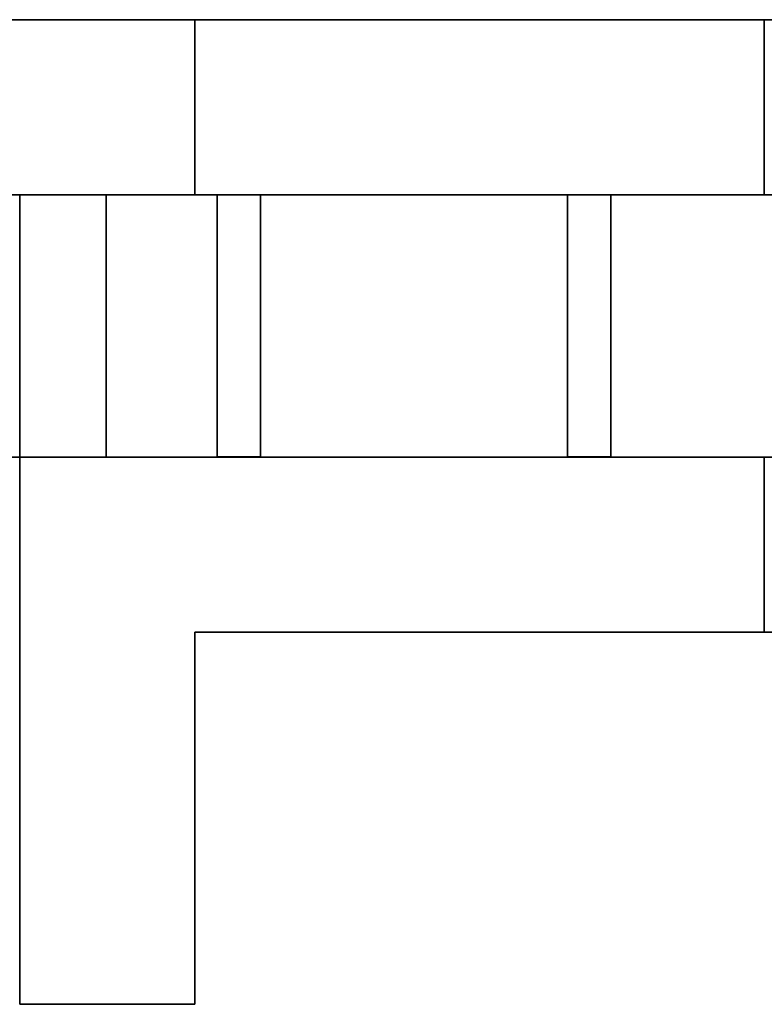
# Model space of a CAD drawing. Header units: millimetres. Extents: x -35 to 33166, y -35 to 31591.
# Tile 49 of 100: x 5051 to 5483, y 1437 to 2009. Entities that reach past the tile are written whole.
import ezdxf

# ---------------------------------------------------------------- set-up
doc = ezdxf.new("R2010")
doc.units = ezdxf.units.MM
doc.header["$LTSCALE"] = 25.4
doc.layers.get('0').update_dxf_attribs({"true_color": 0xffffff})
for name, color, linetype, true_color in [('end caps & lintels', 7, 'Continuous', 0xffa500), ('ICF - L1', 7, 'Continuous', 0xb4b464), ('ICF - L2', 7, 'Continuous', 0x64ff64)]:
    doc.layers.add(name, color=color, linetype=linetype, true_color=true_color)

# ---------------------------------------------------------------- blocks, each defined once
blk = doc.blocks.new('6XR35_90_C_Web')
for p, q in [((-76.07, -46.84, -12.5), (-76.07, 46.84, -12.5)), ((-76.07, 46.84, -12.5), (76.07, 46.84, -12.5)), ((76.07, 46.84, 12.5), (-76.07, 46.84, 12.5)), ((-76.07, 46.84, 12.5), (-76.07, -46.84, 12.5)), ((-76.07, 46.84, -12.5), (-76.07, 46.84, 12.5)), ((76.07, 46.84, -12.5), (76.07, -46.84, -12.5)), ((76.07, -46.84, 12.5), (76.07, 46.84, 12.5)), ((76.07, 46.84, 12.5), (76.07, 46.84, -12.5)), ((76.07, -46.84, -12.5), (-76.07, -46.84, -12.5)), ((-76.07, -46.84, 12.5), (76.07, -46.84, 12.5)), ((-76.07, -46.84, 12.5), (-76.07, -46.84, -12.5)), ((76.07, -46.84, -12.5), (76.07, -46.84, 12.5))]:
    blk.add_line(p, q)
blk = doc.blocks.new('Group8149')
for p, q in [((-571.55, -254, 0), (-571.55, -355.6, 0)), ((-571.55, -355.6, 457.2), (-571.55, -254, 457.2)), ((-571.55, -254, 457.2), (-571.55, -254, 0)), ((-254, -254, 0), (-571.55, -254, 0)), ((-254, -254, 457.2), (-571.55, -254, 457.2)), ((-254, -685.8, 0), (-254, -254, 0)), ((-254, -254, 457.2), (-254, -254, 0)), ((-254, -254, 457.2), (-254, -685.8, 457.2)), ((-571.55, -355.6, 0), (-571.55, -355.6, 457.2)), ((-355.6, -355.6, 0), (-571.55, -355.6, 0)), ((-355.6, -355.6, 457.2), (-571.55, -355.6, 457.2)), ((-355.6, -685.8, 0), (-355.6, -355.6, 0)), ((-355.6, -685.8, 457.2), (-355.6, -355.6, 457.2)), ((-355.6, -355.6, 457.2), (-355.6, -355.6, 0)), ((-355.6, -685.8, 0), (-254, -685.8, 0)), ((-254, -685.8, 457.2), (-355.6, -685.8, 457.2)), ((-355.6, -685.8, 457.2), (-355.6, -685.8, 0)), ((-254, -685.8, 457.2), (-254, -685.8, 0))]:
    blk.add_line(p, q)
blk = doc.blocks.new('Group8150')
for p, q in [((0, 0, 0), (0, -685.8, 0)), ((0, 0, 457.2), (0, -685.8, 457.2)), ((-101.6, -227.96, 0), (-101.6, -685.8, 0)), ((-101.6, -685.8, 457.2), (-101.6, -227.96, 457.2)), ((-101.6, -685.8, 0), (0, -685.8, 0)), ((0, -685.8, 457.2), (-101.6, -685.8, 457.2)), ((-101.6, -685.8, 457.2), (-101.6, -685.8, 0)), ((0, -685.8, 457.2), (0, -685.8, 0))]:
    blk.add_line(p, q)
blk = doc.blocks.new('6XR35_90_C_MSG#68')
for name in ['Group8150', 'Group8149']:
    blk.add_blockref(name, (0, 0))
at = {"extrusion": (9.17096e-16, 1, -1.15708e-14)}
for p in [(177.8, 99.45, -381), (177.8, 99.45, -584.2)]:
    blk.add_blockref('6XR35_90_C_Web', p, dxfattribs=at)
at = {"extrusion": (9.17096e-16, 1, 1.15708e-14)}
for p in [(177.8, 360.57, -381), (177.8, 360.57, -584.2)]:
    blk.add_blockref('6XR35_90_C_Web', p, dxfattribs=at)
blk = doc.blocks.new('Group7836')
for p, q in [((-1092.2, -254, 0), (-254, -254, 0)), ((-1092.2, -254, 457.2), (-254, -254, 457.2)), ((-254, -571.55, 0), (-254, -254, 0)), ((-254, -254, 457.2), (-254, -254, 0)), ((-254, -571.55, 457.2), (-254, -254, 457.2)), ((-355.6, -355.6, 0), (-1092.2, -355.6, 0)), ((-355.6, -355.6, 457.2), (-1092.2, -355.6, 457.2)), ((-355.6, -571.55, 0), (-355.6, -355.6, 0)), ((-355.6, -571.55, 457.2), (-355.6, -355.6, 457.2)), ((-355.6, -355.6, 457.2), (-355.6, -355.6, 0))]:
    blk.add_line(p, q)
blk = doc.blocks.new('Group7837')
for p, q in [((-1092.2, 0, 457.2), (0, 0, 457.2)), ((-1092.2, 0, 0), (0, 0, 0)), ((-227.79, -101.6, 0), (-1092.2, -101.6, 0)), ((-227.79, -101.6, 457.2), (-1092.2, -101.6, 457.2))]:
    blk.add_line(p, q)
blk = doc.blocks.new('6XR35_90_C_MSG#29')
for name in ['Group7837', 'Group7836']:
    blk.add_blockref(name, (0, 0))
at = {"extrusion": (1, -1.02405e-15, 1.15708e-14)}
for p in [(-177.67, 358.96, -584.2), (-177.67, 358.96, -381)]:
    blk.add_blockref('6XR35_90_C_Web', p, dxfattribs=at)
at = {"extrusion": (1, -1.02405e-15, -1.15708e-14)}
for p in [(-177.67, 97.84, -584.2), (-177.67, 97.84, -381)]:
    blk.add_blockref('6XR35_90_C_Web', p, dxfattribs=at)
blk = doc.blocks.new('Group8503')
for p, q in [((-1018.74, -254, 0), (-254, -254, 0)), ((-1018.74, -254, 457.2), (-254, -254, 457.2)), ((-254, -571.55, 0), (-254, -254, 0)), ((-254, -254, 457.2), (-254, -254, 0)), ((-254, -571.55, 457.2), (-254, -254, 457.2)), ((-1018.74, -355.6, 0), (-355.6, -355.6, 0)), ((-1018.74, -355.6, 457.2), (-355.6, -355.6, 457.2)), ((-355.6, -571.55, 0), (-355.6, -355.6, 0)), ((-355.6, -571.55, 457.2), (-355.6, -355.6, 457.2)), ((-355.6, -355.6, 457.2), (-355.6, -355.6, 0))]:
    blk.add_line(p, q)
blk = doc.blocks.new('Group8504')
for p, q in [((-1018.74, 0, 457.2), (0, 0, 457.2)), ((-1018.74, 0, 0), (0, 0, 0)), ((-1018.74, -101.6, 0), (-227.79, -101.6, 0)), ((-1018.74, -101.6, 457.2), (-227.79, -101.6, 457.2))]:
    blk.add_line(p, q)
blk = doc.blocks.new('6XR35_90_C_MSG#100')
for name in ['Group8504', 'Group8503']:
    blk.add_blockref(name, (0, 0))
at = {"extrusion": (1, -1.02405e-15, 1.15708e-14)}
for p in [(-177.67, 358.96, -584.2), (-177.67, 358.96, -381)]:
    blk.add_blockref('6XR35_90_C_Web', p, dxfattribs=at)
at = {"extrusion": (1, -1.02405e-15, -1.15708e-14)}
for p in [(-177.67, 97.84, -584.2), (-177.67, 97.84, -381)]:
    blk.add_blockref('6XR35_90_C_Web', p, dxfattribs=at)
blk = doc.blocks.new('Group8669')
for p, q in [((-571.55, -254, 0), (-571.55, -355.6, 0)), ((-571.55, -355.6, 457.2), (-571.55, -254, 457.2)), ((-571.55, -254, 457.2), (-571.55, -254, 0)), ((-254, -254, 0), (-571.55, -254, 0)), ((-254, -254, 457.2), (-571.55, -254, 457.2)), ((-254, -685.8, 0), (-254, -254, 0)), ((-254, -254, 457.2), (-254, -254, 0)), ((-254, -254, 457.2), (-254, -685.8, 457.2)), ((-571.55, -355.6, 0), (-571.55, -355.6, 457.2)), ((-355.6, -355.6, 0), (-571.55, -355.6, 0)), ((-355.6, -355.6, 457.2), (-571.55, -355.6, 457.2)), ((-355.6, -685.8, 0), (-355.6, -355.6, 0)), ((-355.6, -685.8, 457.2), (-355.6, -355.6, 457.2)), ((-355.6, -355.6, 457.2), (-355.6, -355.6, 0)), ((-355.6, -685.8, 0), (-254, -685.8, 0)), ((-254, -685.8, 457.2), (-355.6, -685.8, 457.2)), ((-355.6, -685.8, 457.2), (-355.6, -685.8, 0)), ((-254, -685.8, 457.2), (-254, -685.8, 0))]:
    blk.add_line(p, q)
blk = doc.blocks.new('Group#301')
for p, q in [((-571.55, 0, 0), (-571.55, -101.6, 0)), ((-571.55, -101.6, 457.2), (-571.55, 0, 457.2)), ((-571.55, 0, 457.2), (-571.55, 0, 0)), ((0, 0, 0), (-571.55, 0, 0)), ((-571.55, 0, 457.2), (0, 0, 457.2)), ((0, 0, 0), (0, -685.8, 0)), ((0, 0, 457.2), (0, 0, 0)), ((0, 0, 457.2), (0, -685.8, 457.2)), ((-571.55, -101.6, 0), (-571.55, -101.6, 457.2)), ((-227.79, -101.6, 0), (-571.55, -101.6, 0)), ((-227.79, -101.6, 457.2), (-571.55, -101.6, 457.2)), ((-211.3, -102.68, 0), (-227.79, -101.6, 0)), ((-227.79, -101.6, 0), (-227.79, -101.6, 457.2)), ((-211.3, -102.68, 457.2), (-227.79, -101.6, 457.2)), ((-211.3, -102.68, 0), (-195.1, -105.91, 0)), ((-195.1, -105.91, 457.2), (-211.3, -102.68, 457.2)), ((-211.3, -102.68, 0), (-211.3, -102.68, 457.2)), ((-195.1, -105.91, 0), (-179.46, -111.22, 0)), ((-179.46, -111.22, 457.2), (-195.1, -105.91, 457.2)), ((-195.1, -105.91, 0), (-195.1, -105.91, 457.2)), ((-179.46, -111.22, 0), (-164.64, -118.53, 0)), ((-164.64, -118.53, 457.2), (-179.46, -111.22, 457.2)), ((-179.46, -111.22, 0), (-179.46, -111.22, 457.2)), ((-164.64, -118.53, 0), (-150.91, -127.72, 0)), ((-150.91, -127.72, 457.2), (-164.64, -118.53, 457.2)), ((-164.64, -118.53, 0), (-164.64, -118.53, 457.2)), ((-138.5, -138.62, 0), (-150.91, -127.72, 0)), ((-138.5, -138.62, 457.2), (-150.91, -127.72, 457.2)), ((-150.91, -127.72, 0), (-150.91, -127.72, 457.2)), ((-127.61, -151.05, 0), (-138.5, -138.62, 0)), ((-127.61, -151.05, 457.2), (-138.5, -138.62, 457.2)), ((-138.5, -138.62, 457.2), (-138.5, -138.62, 0)), ((-118.45, -164.79, 0), (-127.61, -151.05, 0)), ((-118.45, -164.79, 457.2), (-127.61, -151.05, 457.2)), ((-127.61, -151.05, 457.2), (-127.61, -151.05, 0)), ((-111.16, -179.62, 0), (-118.45, -164.79, 0)), ((-111.16, -179.62, 457.2), (-118.45, -164.79, 457.2)), ((-118.45, -164.79, 457.2), (-118.45, -164.79, 0)), ((-111.16, -179.62, 0), (-105.86, -195.27, 0)), ((-105.86, -195.27, 457.2), (-111.16, -179.62, 457.2)), ((-111.16, -179.62, 457.2), (-111.16, -179.62, 0)), ((-105.86, -195.27, 0), (-102.66, -211.47, 0)), ((-102.66, -211.47, 457.2), (-105.86, -195.27, 457.2)), ((-105.86, -195.27, 457.2), (-105.86, -195.27, 0)), ((-102.66, -211.47, 0), (-101.6, -227.96, 0)), ((-101.6, -227.96, 457.2), (-102.66, -211.47, 457.2)), ((-102.66, -211.47, 457.2), (-102.66, -211.47, 0)), ((-101.6, -227.96, 0), (-101.6, -685.8, 0)), ((-101.6, -685.8, 457.2), (-101.6, -227.96, 457.2)), ((-101.6, -227.96, 457.2), (-101.6, -227.96, 0)), ((-101.6, -685.8, 0), (0, -685.8, 0)), ((0, -685.8, 457.2), (-101.6, -685.8, 457.2)), ((-101.6, -685.8, 457.2), (-101.6, -685.8, 0)), ((0, -685.8, 457.2), (0, -685.8, 0))]:
    blk.add_line(p, q)
blk = doc.blocks.new('6XR35_90_C_MSG#135')
for name in ['Group#301', 'Group8669']:
    blk.add_blockref(name, (0, 0))
at = {"extrusion": (9.17096e-16, 1, -1.15708e-14)}
for p in [(177.8, 99.45, -381), (177.8, 99.45, -584.2)]:
    blk.add_blockref('6XR35_90_C_Web', p, dxfattribs=at)
at = {"extrusion": (9.17096e-16, 1, 1.15708e-14)}
for p in [(177.8, 360.57, -381), (177.8, 360.57, -584.2)]:
    blk.add_blockref('6XR35_90_C_Web', p, dxfattribs=at)
blk = doc.blocks.new('Group#1511')
for p, q in [((-1018.74, -254, 0), (-254, -254, 0)), ((-1018.74, -254, 457.2), (-254, -254, 457.2)), ((-254, -571.55, 0), (-254, -254, 0)), ((-254, -254, 457.2), (-254, -254, 0)), ((-254, -571.55, 457.2), (-254, -254, 457.2)), ((-1018.74, -355.6, 0), (-355.6, -355.6, 0)), ((-1018.74, -355.6, 457.2), (-355.6, -355.6, 457.2)), ((-355.6, -571.55, 0), (-355.6, -355.6, 0)), ((-355.6, -571.55, 457.2), (-355.6, -355.6, 457.2)), ((-355.6, -355.6, 457.2), (-355.6, -355.6, 0))]:
    blk.add_line(p, q)
blk = doc.blocks.new('Group#1512')
for p, q in [((-1018.74, 0, 0), (0, 0, 0)), ((-1018.74, 0, 457.2), (0, 0, 457.2)), ((-1018.74, -101.6, 0), (-227.79, -101.6, 0)), ((-1018.74, -101.6, 457.2), (-227.79, -101.6, 457.2))]:
    blk.add_line(p, q)
blk = doc.blocks.new('6XR35_90_C_MSG#171')
for name in ['Group#1512', 'Group#1511']:
    blk.add_blockref(name, (0, 0))
at = {"extrusion": (1, -1.02405e-15, 1.15708e-14)}
for p in [(-177.67, 358.96, -584.2), (-177.67, 358.96, -381)]:
    blk.add_blockref('6XR35_90_C_Web', p, dxfattribs=at)
at = {"extrusion": (1, -1.02405e-15, -1.15708e-14)}
for p in [(-177.67, 97.84, -584.2), (-177.67, 97.84, -381)]:
    blk.add_blockref('6XR35_90_C_Web', p, dxfattribs=at)
blk = doc.blocks.new('Group#3343')
for p, q in [((-571.55, -254, 0), (-571.55, -355.6, 0)), ((-571.55, -355.6, 457.2), (-571.55, -254, 457.2)), ((-571.55, -254, 457.2), (-571.55, -254, 0)), ((-254, -254, 0), (-571.55, -254, 0)), ((-254, -254, 457.2), (-571.55, -254, 457.2)), ((-254, -685.8, 0), (-254, -254, 0)), ((-254, -254, 457.2), (-254, -254, 0)), ((-254, -254, 457.2), (-254, -685.8, 457.2)), ((-571.55, -355.6, 0), (-571.55, -355.6, 457.2)), ((-355.6, -355.6, 0), (-571.55, -355.6, 0)), ((-355.6, -355.6, 457.2), (-571.55, -355.6, 457.2)), ((-355.6, -685.8, 457.2), (-355.6, -355.6, 457.2)), ((-355.6, -355.6, 457.2), (-355.6, -355.6, 0)), ((-355.6, -685.8, 0), (-355.6, -355.6, 0)), ((-355.6, -685.8, 0), (-254, -685.8, 0)), ((-254, -685.8, 457.2), (-355.6, -685.8, 457.2)), ((-355.6, -685.8, 457.2), (-355.6, -685.8, 0)), ((-254, -685.8, 457.2), (-254, -685.8, 0))]:
    blk.add_line(p, q)
blk = doc.blocks.new('Group#3344')
for p, q in [((0, 0, 0), (0, -685.8, 0)), ((0, 0, 457.2), (0, -685.8, 457.2)), ((-101.6, -227.96, 0), (-101.6, -685.8, 0)), ((-101.6, -685.8, 457.2), (-101.6, -227.96, 457.2)), ((-101.6, -685.8, 0), (0, -685.8, 0)), ((0, -685.8, 457.2), (-101.6, -685.8, 457.2)), ((-101.6, -685.8, 457.2), (-101.6, -685.8, 0)), ((0, -685.8, 457.2), (0, -685.8, 0))]:
    blk.add_line(p, q)
blk = doc.blocks.new('6XR35_90_C_MSG#208')
for name in ['Group#3344', 'Group#3343']:
    blk.add_blockref(name, (0, 0))
at = {"extrusion": (9.17096e-16, 1, -1.15708e-14)}
for p in [(177.8, 99.45, -381), (177.8, 99.45, -584.2)]:
    blk.add_blockref('6XR35_90_C_Web', p, dxfattribs=at)
at = {"extrusion": (9.17096e-16, 1, 1.15708e-14)}
for p in [(177.8, 360.57, -381), (177.8, 360.57, -584.2)]:
    blk.add_blockref('6XR35_90_C_Web', p, dxfattribs=at)
blk = doc.blocks.new('Group#3564')
for p, q in [((-1092.2, -254, 457.2), (-254, -254, 457.2)), ((-1018.74, -254, 0), (-254, -254, 0)), ((-254, -571.55, 0), (-254, -254, 0)), ((-254, -254, 457.2), (-254, -254, 0)), ((-254, -571.55, 457.2), (-254, -254, 457.2)), ((-355.6, -355.6, 457.2), (-1092.2, -355.6, 457.2)), ((-1018.74, -355.6, 0), (-355.6, -355.6, 0)), ((-355.6, -571.55, 0), (-355.6, -355.6, 0)), ((-355.6, -571.55, 457.2), (-355.6, -355.6, 457.2)), ((-355.6, -355.6, 457.2), (-355.6, -355.6, 0))]:
    blk.add_line(p, q)
blk = doc.blocks.new('Group#3565')
for p, q in [((-1092.2, 0, 457.2), (0, 0, 457.2)), ((-1018.74, 0, 0), (0, 0, 0)), ((-227.79, -101.6, 457.2), (-1092.2, -101.6, 457.2)), ((-1018.74, -101.6, 0), (-227.79, -101.6, 0))]:
    blk.add_line(p, q)
blk = doc.blocks.new('6XR35_90_C_MSG#240')
for name in ['Group#3565', 'Group#3564']:
    blk.add_blockref(name, (0, 0))
at = {"extrusion": (1, -1.02405e-15, 1.15708e-14)}
for p in [(-177.67, 358.96, -584.2), (-177.67, 358.96, -381)]:
    blk.add_blockref('6XR35_90_C_Web', p, dxfattribs=at)
at = {"extrusion": (1, -1.02405e-15, -1.15708e-14)}
for p in [(-177.67, 97.84, -584.2), (-177.67, 97.84, -381)]:
    blk.add_blockref('6XR35_90_C_Web', p, dxfattribs=at)
blk = doc.blocks.new('Group#4013')
for p, q in [((-571.55, -254, 0), (-571.55, -355.6, 0)), ((-571.55, -355.6, 457.2), (-571.55, -254, 457.2)), ((-571.55, -254, 457.2), (-571.55, -254, 0)), ((-571.55, -254, 0), (-254, -254, 0)), ((-254, -254, 457.2), (-571.55, -254, 457.2)), ((-254, -254, 0), (-254, -254, 457.2)), ((-254, -254, 457.2), (-254, -685.8, 457.2)), ((-254, -685.8, 0), (-254, -254, 0)), ((-571.55, -355.6, 0), (-571.55, -355.6, 457.2)), ((-355.6, -355.6, 0), (-571.55, -355.6, 0)), ((-355.6, -355.6, 457.2), (-571.55, -355.6, 457.2)), ((-355.6, -685.8, 457.2), (-355.6, -355.6, 457.2)), ((-355.6, -355.6, 457.2), (-355.6, -355.6, 0)), ((-355.6, -685.8, 0), (-355.6, -355.6, 0)), ((-355.6, -685.8, 0), (-254, -685.8, 0)), ((-254, -685.8, 457.2), (-355.6, -685.8, 457.2)), ((-355.6, -685.8, 457.2), (-355.6, -685.8, 0)), ((-254, -685.8, 457.2), (-254, -685.8, 0))]:
    blk.add_line(p, q)
blk = doc.blocks.new('Group#4014')
for p, q in [((-0.02, -355.59, 98.33), (-0.02, 0, 98.33)), ((-0.02, -355.59, 250.87), (-0.02, 0, 250.87)), ((0, 0, 0), (0, -685.8, 0)), ((0, -685.8, 457.2), (0, 0, 457.2)), ((-101.6, -227.96, 98.33), (-101.6, -355.59, 98.33)), ((-101.6, -355.59, 250.87), (-101.6, -227.96, 250.87)), ((-101.6, -227.96, 0), (-101.6, -685.8, 0)), ((-101.6, -685.8, 457.2), (-101.6, -227.96, 457.2)), ((-0.02, -355.59, 98.33), (-101.6, -355.59, 98.33)), ((-101.6, -355.59, 250.87), (-0.02, -355.59, 250.87)), ((-101.6, -355.59, 98.33), (-101.6, -355.59, 250.87)), ((-0.02, -355.59, 250.87), (-0.02, -355.59, 98.33)), ((-101.6, -685.8, 0), (0, -685.8, 0)), ((0, -685.8, 457.2), (-101.6, -685.8, 457.2)), ((-101.6, -685.8, 457.2), (-101.6, -685.8, 0)), ((0, -685.8, 457.2), (0, -685.8, 0))]:
    blk.add_line(p, q)
blk = doc.blocks.new('6XR35_90_C_MSG#279')
for name in ['Group#4014', 'Group#4013']:
    blk.add_blockref(name, (0, 0))
at = {"extrusion": (9.17096e-16, 1, -1.15708e-14)}
for p in [(177.8, 99.45, -381), (177.8, 99.45, -584.2)]:
    blk.add_blockref('6XR35_90_C_Web', p, dxfattribs=at)
at = {"extrusion": (9.17096e-16, 1, 1.15708e-14)}
for p in [(177.8, 360.57, -381), (177.8, 360.57, -584.2)]:
    blk.add_blockref('6XR35_90_C_Web', p, dxfattribs=at)
blk = doc.blocks.new('Group8293')
for p, q in [((-101.6, 659.28, 367.8), (-101.6, 332.94, 367.8)), ((0, 659.28, 367.8), (-101.6, 659.28, 367.8)), ((-101.6, 0, 0), (-101.6, 659.28, 0)), ((0, 659.28, 0), (-101.6, 659.28, 0)), ((-101.6, 659.28, 0), (-101.6, 659.28, 367.8)), ((0, 332.94, 367.8), (0, 659.28, 367.8)), ((0, 0, 0), (0, 659.28, 0)), ((0, 659.28, 367.8), (0, 659.28, 0)), ((-101.6, 332.94, 457.2), (0, 332.94, 457.2)), ((0, 332.94, 367.8), (-101.6, 332.94, 367.8)), ((-101.6, 332.94, 367.8), (-101.6, 332.94, 457.2)), ((-101.6, 0, 457.2), (-101.6, 332.94, 457.2)), ((0, 332.94, 457.2), (0, 332.94, 367.8)), ((0, 0, 457.2), (0, 332.94, 457.2)), ((-101.6, 0, 0), (0, 0, 0)), ((0, 0, 457.2), (-101.6, 0, 457.2)), ((-101.6, 0, 457.2), (-101.6, 0, 0)), ((0, 0, 457.2), (0, 0, 0))]:
    blk.add_line(p, q)
blk = doc.blocks.new('Group8294')
for p, q in [((-355.6, 659.28, 367.8), (-355.6, 332.94, 367.8)), ((-254, 659.28, 367.8), (-355.6, 659.28, 367.8)), ((-355.6, 0, 0), (-355.6, 659.28, 0)), ((-254, 659.28, 0), (-355.6, 659.28, 0)), ((-355.6, 659.28, 0), (-355.6, 659.28, 367.8)), ((-254, 332.94, 367.8), (-254, 659.28, 367.8)), ((-254, 0, 0), (-254, 659.28, 0)), ((-254, 659.28, 367.8), (-254, 659.28, 0)), ((-355.6, 332.94, 457.2), (-254, 332.94, 457.2)), ((-254, 332.94, 367.8), (-355.6, 332.94, 367.8)), ((-355.6, 332.94, 367.8), (-355.6, 332.94, 457.2)), ((-355.6, 0, 457.2), (-355.6, 332.94, 457.2)), ((-254, 332.94, 457.2), (-254, 332.94, 367.8)), ((-254, 0, 457.2), (-254, 332.94, 457.2)), ((-355.6, 0, 0), (-254, 0, 0)), ((-254, 0, 457.2), (-355.6, 0, 457.2)), ((-355.6, 0, 457.2), (-355.6, 0, 0)), ((-254, 0, 457.2), (-254, 0, 0))]:
    blk.add_line(p, q)
blk = doc.blocks.new('6XR35_96_S_CUT_26_0_MSG')
for name in ['Group8294', 'Group8293']:
    blk.add_blockref(name, (0, 0))
blk = doc.blocks.new('Group8766')
for p, q in [((-101.6, 332.94, 0), (-101.6, 332.94, 457.2)), ((-101.6, 332.94, 457.2), (0, 332.94, 457.2)), ((0, 332.94, 0), (-101.6, 332.94, 0)), ((-101.6, 0, 0), (-101.6, 332.94, 0)), ((-101.6, 0, 457.2), (-101.6, 332.94, 457.2)), ((0, 332.94, 457.2), (0, 332.94, 0)), ((0, 0, 0), (0, 332.94, 0)), ((0, 0, 457.2), (0, 332.94, 457.2)), ((-101.6, 0, 0), (0, 0, 0)), ((0, 0, 457.2), (-101.6, 0, 457.2)), ((-101.6, 0, 457.2), (-101.6, 0, 0)), ((0, 0, 457.2), (0, 0, 0))]:
    blk.add_line(p, q)
blk = doc.blocks.new('Group8767')
for p, q in [((-355.6, 332.94, 0), (-355.6, 332.94, 457.2)), ((-355.6, 332.94, 457.2), (-254, 332.94, 457.2)), ((-254, 332.94, 0), (-355.6, 332.94, 0)), ((-355.6, 0, 0), (-355.6, 332.94, 0)), ((-355.6, 0, 457.2), (-355.6, 332.94, 457.2)), ((-254, 332.94, 457.2), (-254, 332.94, 0)), ((-254, 0, 0), (-254, 332.94, 0)), ((-254, 0, 457.2), (-254, 332.94, 457.2)), ((-355.6, 0, 0), (-254, 0, 0)), ((-254, 0, 457.2), (-355.6, 0, 457.2)), ((-355.6, 0, 457.2), (-355.6, 0, 0)), ((-254, 0, 457.2), (-254, 0, 0))]:
    blk.add_line(p, q)
blk = doc.blocks.new('Group8770')
for p, q in [((-101.6, 114.1, 51), (-253.75, 114.1, 51)), ((-253.75, 114.1, 51), (-253.75, 114.1, 144.68)), ((-253.75, 114.1, 144.68), (-101.6, 114.1, 144.68)), ((-253.75, 89.1, 51), (-253.75, 114.1, 51)), ((-253.75, 114.1, 144.68), (-253.75, 89.1, 144.68)), ((-101.6, 114.1, 144.68), (-101.6, 114.1, 51)), ((-101.6, 114.1, 51), (-101.6, 89.1, 51)), ((-101.6, 89.1, 144.68), (-101.6, 114.1, 144.68)), ((-101.6, 89.1, 144.68), (-253.75, 89.1, 144.68)), ((-253.75, 89.1, 144.68), (-253.75, 89.1, 51)), ((-253.75, 89.1, 51), (-101.6, 89.1, 51)), ((-101.6, 89.1, 51), (-101.6, 89.1, 144.68))]:
    blk.add_line(p, q)
blk = doc.blocks.new('Group8771')
for p, q in [((-101.6, 114.1, 312.12), (-253.75, 114.1, 312.12)), ((-253.75, 114.1, 312.12), (-253.75, 114.1, 405.8)), ((-253.75, 114.1, 405.8), (-101.6, 114.1, 405.8)), ((-253.75, 89.1, 312.12), (-253.75, 114.1, 312.12)), ((-253.75, 114.1, 405.8), (-253.75, 89.1, 405.8)), ((-101.6, 114.1, 405.8), (-101.6, 114.1, 312.12)), ((-101.6, 114.1, 312.12), (-101.6, 89.1, 312.12)), ((-101.6, 89.1, 405.8), (-101.6, 114.1, 405.8)), ((-101.6, 89.1, 405.8), (-253.75, 89.1, 405.8)), ((-253.75, 89.1, 405.8), (-253.75, 89.1, 312.12)), ((-253.75, 89.1, 312.12), (-101.6, 89.1, 312.12)), ((-101.6, 89.1, 312.12), (-101.6, 89.1, 405.8))]:
    blk.add_line(p, q)
blk = doc.blocks.new('6XR35_96_S_CUT_26_0_MSG#2')
for name in ['Group8767', 'Group8766', 'Group8770', 'Group8771']:
    blk.add_blockref(name, (0, 0))
blk = doc.blocks.new('Group#3460')
for p, q in [((-101.6, 332.94, 0), (-101.6, 332.94, 457.2)), ((-101.6, 332.94, 457.2), (0, 332.94, 457.2)), ((0, 332.94, 0), (-101.6, 332.94, 0)), ((-101.6, 0, 0), (-101.6, 332.94, 0)), ((-101.6, 0, 457.2), (-101.6, 332.94, 457.2)), ((0, 332.94, 457.2), (0, 332.94, 0)), ((0, 0, 0), (0, 332.94, 0)), ((0, 0, 457.2), (0, 332.94, 457.2)), ((-101.6, 0, 0), (0, 0, 0)), ((0, 0, 457.2), (-101.6, 0, 457.2)), ((-101.6, 0, 457.2), (-101.6, 0, 0)), ((0, 0, 457.2), (0, 0, 0))]:
    blk.add_line(p, q)
blk = doc.blocks.new('Group#3461')
for p, q in [((-355.6, 332.94, 0), (-355.6, 332.94, 457.2)), ((-355.6, 332.94, 457.2), (-254, 332.94, 457.2)), ((-254, 332.94, 0), (-355.6, 332.94, 0)), ((-355.6, 0, 0), (-355.6, 332.94, 0)), ((-355.6, 0, 457.2), (-355.6, 332.94, 457.2)), ((-254, 332.94, 457.2), (-254, 332.94, 0)), ((-254, 0, 0), (-254, 332.94, 0)), ((-254, 0, 457.2), (-254, 332.94, 457.2)), ((-355.6, 0, 0), (-254, 0, 0)), ((-254, 0, 457.2), (-355.6, 0, 457.2)), ((-355.6, 0, 457.2), (-355.6, 0, 0)), ((-254, 0, 457.2), (-254, 0, 0))]:
    blk.add_line(p, q)
blk = doc.blocks.new('Group#3464')
for p, q in [((-101.6, 114.1, 51), (-253.75, 114.1, 51)), ((-253.75, 114.1, 51), (-253.75, 114.1, 144.68)), ((-253.75, 114.1, 144.68), (-101.6, 114.1, 144.68)), ((-253.75, 89.1, 51), (-253.75, 114.1, 51)), ((-253.75, 114.1, 144.68), (-253.75, 89.1, 144.68)), ((-101.6, 114.1, 144.68), (-101.6, 114.1, 51)), ((-101.6, 114.1, 51), (-101.6, 89.1, 51)), ((-101.6, 89.1, 144.68), (-101.6, 114.1, 144.68)), ((-101.6, 89.1, 144.68), (-253.75, 89.1, 144.68)), ((-253.75, 89.1, 144.68), (-253.75, 89.1, 51)), ((-253.75, 89.1, 51), (-101.6, 89.1, 51)), ((-101.6, 89.1, 51), (-101.6, 89.1, 144.68))]:
    blk.add_line(p, q)
blk = doc.blocks.new('Group#3465')
for p, q in [((-101.6, 114.1, 312.12), (-253.75, 114.1, 312.12)), ((-253.75, 114.1, 312.12), (-253.75, 114.1, 405.8)), ((-253.75, 114.1, 405.8), (-101.6, 114.1, 405.8)), ((-253.75, 89.1, 312.12), (-253.75, 114.1, 312.12)), ((-253.75, 114.1, 405.8), (-253.75, 89.1, 405.8)), ((-101.6, 114.1, 405.8), (-101.6, 114.1, 312.12)), ((-101.6, 114.1, 312.12), (-101.6, 89.1, 312.12)), ((-101.6, 89.1, 405.8), (-101.6, 114.1, 405.8)), ((-101.6, 89.1, 405.8), (-253.75, 89.1, 405.8)), ((-253.75, 89.1, 405.8), (-253.75, 89.1, 312.12)), ((-253.75, 89.1, 312.12), (-101.6, 89.1, 312.12)), ((-101.6, 89.1, 312.12), (-101.6, 89.1, 405.8))]:
    blk.add_line(p, q)
blk = doc.blocks.new('6XR35_96_S_CUT_26_0_MSG#4')
for name in ['Group#3461', 'Group#3460', 'Group#3464', 'Group#3465']:
    blk.add_blockref(name, (0, 0))
blk = doc.blocks.new('Group3573')
at = {"layer": 'ICF - L1', "rotation": 90.00000000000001}
for name, p in [('6XR35_90_C_MSG#68', (4797.51, 2008.52, 357.2)), ('6XR35_90_C_MSG#135', (4797.51, 2008.52, 1271.6)), ('6XR35_90_C_MSG#208', (4797.51, 2008.52, 2186)), ('6XR35_90_C_MSG#279', (4797.51, 2008.52, 3100.4))]:
    blk.add_blockref(name, p, dxfattribs=at)
at = {"layer": 'ICF - L1', "extrusion": (0, 0, -1), "zscale": -1}
for name, p, rotation in [('6XR35_90_C_MSG#29', (-4797.51, 2008.52, 100), 360), ('6XR35_90_C_MSG#100', (-4797.51, 2008.52, -814.4), 360), ('6XR35_90_C_MSG#171', (-4797.51, 2008.52, -1728.8), 360), ('6XR35_90_C_MSG#240', (-4797.51, 2008.52, -2643.2), 360), ('6XR35_96_S_CUT_26_0_MSG', (-5483.31, 2008.52, -357.2), 90), ('6XR35_96_S_CUT_26_0_MSG#2', (-5483.31, 2008.52, -1271.6), 90), ('6XR35_96_S_CUT_26_0_MSG#4', (-5483.31, 2008.52, -2186), 90)]:
    blk.add_blockref(name, p, dxfattribs=dict(at, rotation=rotation))
blk = doc.blocks.new('Group9575')
for p, q in [((0, 660.4, 235.2), (-101.6, 660.4, 235.2)), ((-101.6, 660.4, 235.2), (-101.6, 332.94, 235.2)), ((-101.6, 0, 0), (-101.6, 660.4, 0)), ((0, 660.4, 0), (-101.6, 660.4, 0)), ((-101.6, 660.4, 235.2), (-101.6, 660.4, 0)), ((0, 332.94, 235.2), (0, 660.4, 235.2)), ((0, 0, 0), (0, 660.4, 0)), ((0, 660.4, 235.2), (0, 660.4, 0)), ((-101.6, 332.94, 235.2), (0, 332.94, 235.2)), ((-101.6, 332.94, 457.2), (0, 332.94, 457.2)), ((-101.6, 332.94, 235.2), (-101.6, 332.94, 457.2)), ((-101.6, 0, 457.2), (-101.6, 332.94, 457.2)), ((0, 332.94, 457.2), (0, 332.94, 235.2)), ((0, 0, 457.2), (0, 332.94, 457.2)), ((-101.6, 0, 0), (0, 0, 0)), ((0, 0, 457.2), (-101.6, 0, 457.2)), ((-101.6, 0, 457.2), (-101.6, 0, 0)), ((0, 0, 457.2), (0, 0, 0))]:
    blk.add_line(p, q)
blk = doc.blocks.new('Group9576')
for p, q in [((-355.6, 660.4, 235.2), (-355.6, 332.94, 235.2)), ((-254, 660.4, 235.2), (-355.6, 660.4, 235.2)), ((-355.6, 0, 0), (-355.6, 660.4, 0)), ((-254, 660.4, 0), (-355.6, 660.4, 0)), ((-355.6, 660.4, 235.2), (-355.6, 660.4, 0)), ((-254, 332.94, 235.2), (-254, 660.4, 235.2)), ((-254, 0, 0), (-254, 660.4, 0)), ((-254, 660.4, 235.2), (-254, 660.4, 0)), ((-355.6, 332.94, 457.2), (-254, 332.94, 457.2)), ((-254, 332.94, 235.2), (-355.6, 332.94, 235.2)), ((-355.6, 332.94, 235.2), (-355.6, 332.94, 457.2)), ((-355.6, 0, 457.2), (-355.6, 332.94, 457.2)), ((-254, 332.94, 457.2), (-254, 332.94, 235.2)), ((-254, 0, 457.2), (-254, 332.94, 457.2)), ((-355.6, 0, 0), (-254, 0, 0)), ((-254, 0, 457.2), (-355.6, 0, 457.2)), ((-355.6, 0, 457.2), (-355.6, 0, 0)), ((-254, 0, 457.2), (-254, 0, 0))]:
    blk.add_line(p, q)
blk = doc.blocks.new('6XR35_96_S#1_CUT_26_0_MSG')
for name in ['Group9576', 'Group9575']:
    blk.add_blockref(name, (0, 0))
blk = doc.blocks.new('Group9935')
for p, q in [((-101.6, 332.94, 0), (-101.6, 332.94, 457.2)), ((-101.6, 332.94, 457.2), (0, 332.94, 457.2)), ((0, 332.94, 0), (-101.6, 332.94, 0)), ((-101.6, 0, 0), (-101.6, 332.94, 0)), ((-101.6, 0, 457.2), (-101.6, 332.94, 457.2)), ((0, 332.94, 457.2), (0, 332.94, 0)), ((0, 0, 0), (0, 332.94, 0)), ((0, 0, 457.2), (0, 332.94, 457.2)), ((-101.6, 0, 0), (0, 0, 0)), ((0, 0, 457.2), (-101.6, 0, 457.2)), ((-101.6, 0, 457.2), (-101.6, 0, 0)), ((0, 0, 457.2), (0, 0, 0))]:
    blk.add_line(p, q)
blk = doc.blocks.new('Group9936')
for p, q in [((-355.6, 332.94, 0), (-355.6, 332.94, 457.2)), ((-355.6, 332.94, 457.2), (-254, 332.94, 457.2)), ((-254, 332.94, 0), (-355.6, 332.94, 0)), ((-355.6, 0, 0), (-355.6, 332.94, 0)), ((-355.6, 0, 457.2), (-355.6, 332.94, 457.2)), ((-254, 332.94, 457.2), (-254, 332.94, 0)), ((-254, 0, 0), (-254, 332.94, 0)), ((-254, 0, 457.2), (-254, 332.94, 457.2)), ((-355.6, 0, 0), (-254, 0, 0)), ((-254, 0, 457.2), (-355.6, 0, 457.2)), ((-355.6, 0, 457.2), (-355.6, 0, 0)), ((-254, 0, 457.2), (-254, 0, 0))]:
    blk.add_line(p, q)
blk = doc.blocks.new('Group9939')
for p, q in [((-101.6, 114.1, 51), (-253.75, 114.1, 51)), ((-253.75, 114.1, 51), (-253.75, 114.1, 144.68)), ((-253.75, 114.1, 144.68), (-101.6, 114.1, 144.68)), ((-253.75, 89.1, 51), (-253.75, 114.1, 51)), ((-253.75, 114.1, 144.68), (-253.75, 89.1, 144.68)), ((-101.6, 114.1, 144.68), (-101.6, 114.1, 51)), ((-101.6, 114.1, 51), (-101.6, 89.1, 51)), ((-101.6, 89.1, 144.68), (-101.6, 114.1, 144.68)), ((-101.6, 89.1, 144.68), (-253.75, 89.1, 144.68)), ((-253.75, 89.1, 144.68), (-253.75, 89.1, 51)), ((-253.75, 89.1, 51), (-101.6, 89.1, 51)), ((-101.6, 89.1, 51), (-101.6, 89.1, 144.68))]:
    blk.add_line(p, q)
blk = doc.blocks.new('Group9940')
for p, q in [((-101.6, 114.1, 312.12), (-253.75, 114.1, 312.12)), ((-253.75, 114.1, 312.12), (-253.75, 114.1, 405.8)), ((-253.75, 114.1, 405.8), (-101.6, 114.1, 405.8)), ((-253.75, 89.1, 312.12), (-253.75, 114.1, 312.12)), ((-253.75, 114.1, 405.8), (-253.75, 89.1, 405.8)), ((-101.6, 114.1, 405.8), (-101.6, 114.1, 312.12)), ((-101.6, 114.1, 312.12), (-101.6, 89.1, 312.12)), ((-101.6, 89.1, 405.8), (-101.6, 114.1, 405.8)), ((-101.6, 89.1, 405.8), (-253.75, 89.1, 405.8)), ((-253.75, 89.1, 405.8), (-253.75, 89.1, 312.12)), ((-253.75, 89.1, 312.12), (-101.6, 89.1, 312.12)), ((-101.6, 89.1, 312.12), (-101.6, 89.1, 405.8))]:
    blk.add_line(p, q)
blk = doc.blocks.new('6XR35_96_S#1_CUT_26_0_MSG#2')
for name in ['Group9936', 'Group9935', 'Group9939', 'Group9940']:
    blk.add_blockref(name, (0, 0))
blk = doc.blocks.new('Group#4784')
for p, q in [((-1018.74, -254, 0), (-254, -254, 0)), ((-1018.74, -254, 457.2), (-254, -254, 457.2)), ((-254, -571.55, 0), (-254, -254, 0)), ((-254, -254, 457.2), (-254, -254, 0)), ((-254, -571.55, 457.2), (-254, -254, 457.2)), ((-1018.74, -355.6, 0), (-355.6, -355.6, 0)), ((-1018.74, -355.6, 457.2), (-355.6, -355.6, 457.2)), ((-355.6, -571.55, 0), (-355.6, -355.6, 0)), ((-355.6, -571.55, 457.2), (-355.6, -355.6, 457.2)), ((-355.6, -355.6, 457.2), (-355.6, -355.6, 0))]:
    blk.add_line(p, q)
blk = doc.blocks.new('Group#4785')
for p, q in [((-1018.74, 0, 0), (0, 0, 0)), ((-1018.74, 0, 457.2), (0, 0, 457.2)), ((-1018.74, -101.6, 0), (-227.79, -101.6, 0)), ((-1018.74, -101.6, 457.2), (-227.79, -101.6, 457.2))]:
    blk.add_line(p, q)
blk = doc.blocks.new('6XR35_90_C#3_MSG#47')
for name in ['Group#4785', 'Group#4784']:
    blk.add_blockref(name, (0, 0))
at = {"extrusion": (1, -1.02405e-15, 1.15708e-14)}
for p in [(-177.67, 358.96, -584.2), (-177.67, 358.96, -381)]:
    blk.add_blockref('6XR35_90_C_Web', p, dxfattribs=at)
at = {"extrusion": (1, -1.02405e-15, -1.15708e-14)}
for p in [(-177.67, 97.84, -584.2), (-177.67, 97.84, -381)]:
    blk.add_blockref('6XR35_90_C_Web', p, dxfattribs=at)
blk = doc.blocks.new('Group#3771')
for p, q in [((-1092.2, -254, 0), (-254, -254, 0)), ((-1092.2, -254, 457.2), (-254, -254, 457.2)), ((-254, -571.55, 0), (-254, -254, 0)), ((-254, -254, 457.2), (-254, -254, 0)), ((-254, -571.55, 457.2), (-254, -254, 457.2)), ((-355.6, -355.6, 0), (-1092.2, -355.6, 0)), ((-355.6, -355.6, 457.2), (-1092.2, -355.6, 457.2)), ((-355.6, -571.55, 0), (-355.6, -355.6, 0)), ((-355.6, -571.55, 457.2), (-355.6, -355.6, 457.2)), ((-355.6, -355.6, 457.2), (-355.6, -355.6, 0))]:
    blk.add_line(p, q)
blk = doc.blocks.new('Group#3772')
for p, q in [((-1092.2, 0, 457.2), (0, 0, 457.2)), ((-1092.2, 0, 0), (0, 0, 0)), ((-227.79, -101.6, 0), (-1092.2, -101.6, 0)), ((-227.79, -101.6, 457.2), (-1092.2, -101.6, 457.2))]:
    blk.add_line(p, q)
blk = doc.blocks.new('6XR35_90_C#3_MSG#14')
for name in ['Group#3772', 'Group#3771']:
    blk.add_blockref(name, (0, 0))
at = {"extrusion": (1, -1.02405e-15, 1.15708e-14)}
for p in [(-177.67, 358.96, -584.2), (-177.67, 358.96, -381)]:
    blk.add_blockref('6XR35_90_C_Web', p, dxfattribs=at)
at = {"extrusion": (1, -1.02405e-15, -1.15708e-14)}
for p in [(-177.67, 97.84, -584.2), (-177.67, 97.84, -381)]:
    blk.add_blockref('6XR35_90_C_Web', p, dxfattribs=at)
blk = doc.blocks.new('Group9447')
for p, q in [((-571.55, -254, 0), (-571.55, -355.6, 0)), ((-571.55, -355.6, 457.2), (-571.55, -254, 457.2)), ((-571.55, -254, 457.2), (-571.55, -254, 0)), ((-254, -254, 0), (-571.55, -254, 0)), ((-254, -254, 457.2), (-571.55, -254, 457.2)), ((-254, -685.8, 0), (-254, -254, 0)), ((-254, -254, 457.2), (-254, -254, 0)), ((-254, -254, 457.2), (-254, -685.8, 457.2)), ((-571.55, -355.6, 0), (-571.55, -355.6, 457.2)), ((-355.6, -355.6, 0), (-571.55, -355.6, 0)), ((-355.6, -355.6, 457.2), (-571.55, -355.6, 457.2)), ((-355.6, -685.8, 0), (-355.6, -355.6, 0)), ((-355.6, -685.8, 457.2), (-355.6, -355.6, 457.2)), ((-355.6, -355.6, 457.2), (-355.6, -355.6, 0)), ((-355.6, -685.8, 0), (-254, -685.8, 0)), ((-254, -685.8, 457.2), (-355.6, -685.8, 457.2)), ((-355.6, -685.8, 457.2), (-355.6, -685.8, 0)), ((-254, -685.8, 457.2), (-254, -685.8, 0))]:
    blk.add_line(p, q)
blk = doc.blocks.new('Group9448')
for p, q in [((0, 0, 0), (0, -685.8, 0)), ((0, 0, 457.2), (0, -685.8, 457.2)), ((-101.6, -227.96, 0), (-101.6, -685.8, 0)), ((-101.6, -685.8, 457.2), (-101.6, -227.96, 457.2)), ((-101.6, -685.8, 0), (0, -685.8, 0)), ((0, -685.8, 457.2), (-101.6, -685.8, 457.2)), ((-101.6, -685.8, 457.2), (-101.6, -685.8, 0)), ((0, -685.8, 457.2), (0, -685.8, 0))]:
    blk.add_line(p, q)
blk = doc.blocks.new('6XR35_90_C#3_MSG#35')
for name in ['Group9448', 'Group9447']:
    blk.add_blockref(name, (0, 0))
at = {"extrusion": (9.17096e-16, 1, -1.15708e-14)}
for p in [(177.8, 99.45, -381), (177.8, 99.45, -584.2)]:
    blk.add_blockref('6XR35_90_C_Web', p, dxfattribs=at)
at = {"extrusion": (9.17096e-16, 1, 1.15708e-14)}
for p in [(177.8, 360.57, -381), (177.8, 360.57, -584.2)]:
    blk.add_blockref('6XR35_90_C_Web', p, dxfattribs=at)
blk = doc.blocks.new('Group10008')
for p, q in [((-1092.2, -254, 457.2), (-254, -254, 457.2)), ((-1018.74, -254, 0), (-254, -254, 0)), ((-254, -571.55, 0), (-254, -254, 0)), ((-254, -254, 457.2), (-254, -254, 0)), ((-254, -571.55, 457.2), (-254, -254, 457.2)), ((-355.6, -355.6, 457.2), (-1092.2, -355.6, 457.2)), ((-1018.74, -355.6, 0), (-355.6, -355.6, 0)), ((-355.6, -571.55, 0), (-355.6, -355.6, 0)), ((-355.6, -571.55, 457.2), (-355.6, -355.6, 457.2)), ((-355.6, -355.6, 457.2), (-355.6, -355.6, 0))]:
    blk.add_line(p, q)
blk = doc.blocks.new('Group#4817')
for p, q in [((-1092.2, 0, 457.2), (0, 0, 457.2)), ((-1018.74, 0, 0), (0, 0, 0)), ((-227.79, -101.6, 457.2), (-1092.2, -101.6, 457.2)), ((-1018.74, -101.6, 0), (-227.79, -101.6, 0))]:
    blk.add_line(p, q)
blk = doc.blocks.new('6XR35_90_C#3_MSG#67')
for name in ['Group#4817', 'Group10008']:
    blk.add_blockref(name, (0, 0))
at = {"extrusion": (1, -1.02405e-15, 1.15708e-14)}
for p in [(-177.67, 358.96, -584.2), (-177.67, 358.96, -381)]:
    blk.add_blockref('6XR35_90_C_Web', p, dxfattribs=at)
at = {"extrusion": (1, -1.02405e-15, -1.15708e-14)}
for p in [(-177.67, 97.84, -584.2), (-177.67, 97.84, -381)]:
    blk.add_blockref('6XR35_90_C_Web', p, dxfattribs=at)
blk = doc.blocks.new('Group10416')
for p, q in [((-254, -254, 124.2), (-1092.2, -254, 124.2)), ((-254, -254, 0), (-1092.2, -254, 0)), ((-254, -571.55, 124.2), (-254, -254, 124.2)), ((-254, -254, 0), (-254, -571.55, 0)), ((-254, -254, 0), (-254, -254, 124.2)), ((-1092.2, -355.6, 124.2), (-355.6, -355.6, 124.2)), ((-355.6, -355.6, 0), (-1092.2, -355.6, 0)), ((-355.6, -355.6, 124.2), (-355.6, -571.55, 124.2)), ((-355.6, -571.55, 0), (-355.6, -355.6, 0)), ((-355.6, -355.6, 124.2), (-355.6, -355.6, 0))]:
    blk.add_line(p, q)
blk = doc.blocks.new('Group10417')
for p, q in [((0, 0, 124.2), (-1092.2, 0, 124.2)), ((-1092.2, 0, 0), (0, 0, 0)), ((-1092.2, -101.6, 124.2), (-227.79, -101.6, 124.2)), ((-1092.2, -101.6, 0), (-227.79, -101.6, 0))]:
    blk.add_line(p, q)
blk = doc.blocks.new('Group10420')
for p, q in [((-76.07, 26.36, 12.5), (76.07, 26.36, 12.5)), ((76.07, 26.36, -12.5), (-76.07, 26.36, -12.5)), ((-76.07, 26.36, -12.5), (-76.07, 26.36, 12.5)), ((-76.07, -46.84, -12.5), (-76.07, 26.36, -12.5)), ((-76.07, -46.84, 12.5), (-76.07, 26.36, 12.5)), ((76.07, 26.36, 12.5), (76.07, 26.36, -12.5)), ((76.07, -46.84, -12.5), (76.07, 26.36, -12.5)), ((76.07, -46.84, 12.5), (76.07, 26.36, 12.5)), ((-76.07, -46.84, -12.5), (76.07, -46.84, -12.5)), ((76.07, -46.84, 12.5), (-76.07, -46.84, 12.5)), ((-76.07, -46.84, 12.5), (-76.07, -46.84, -12.5)), ((76.07, -46.84, 12.5), (76.07, -46.84, -12.5))]:
    blk.add_line(p, q)
blk = doc.blocks.new('Group10421')
for p, q in [((-76.07, 26.36, 12.5), (76.07, 26.36, 12.5)), ((76.07, 26.36, -12.5), (-76.07, 26.36, -12.5)), ((-76.07, 26.36, -12.5), (-76.07, 26.36, 12.5)), ((-76.07, -46.84, -12.5), (-76.07, 26.36, -12.5)), ((-76.07, -46.84, 12.5), (-76.07, 26.36, 12.5)), ((76.07, 26.36, 12.5), (76.07, 26.36, -12.5)), ((76.07, -46.84, -12.5), (76.07, 26.36, -12.5)), ((76.07, -46.84, 12.5), (76.07, 26.36, 12.5)), ((-76.07, -46.84, -12.5), (76.07, -46.84, -12.5)), ((76.07, -46.84, 12.5), (-76.07, -46.84, 12.5)), ((-76.07, -46.84, 12.5), (-76.07, -46.84, -12.5)), ((76.07, -46.84, 12.5), (76.07, -46.84, -12.5))]:
    blk.add_line(p, q)
blk = doc.blocks.new('6XR35_90_C#3_MSG#97')
for name in ['Group10417', 'Group10416']:
    blk.add_blockref(name, (0, 0))
at = {"extrusion": (1, -1.02405e-15, -1.15708e-14)}
for name, p in [('Group10420', (-177.67, 97.84, -584.2)), ('Group10421', (-177.67, 97.84, -381))]:
    blk.add_blockref(name, p, dxfattribs=at)
blk = doc.blocks.new('Group3664')
at = {"layer": 'ICF - L2', "extrusion": (0, 0, -1), "zscale": -1}
for name, p, rotation in [('6XR35_90_C#3_MSG#47', (-4797.51, 2008.52, -4472), 360), ('6XR35_90_C#3_MSG#14', (-4797.51, 2008.52, -3557.6), 360), ('6XR35_90_C#3_MSG#67', (-4797.51, 2008.52, -5386.4), 360), ('6XR35_90_C#3_MSG#97', (-4797.51, 2008.52, -6300.8), 360), ('6XR35_96_S#1_CUT_26_0_MSG', (-5483.31, 2008.52, -4014.8), 90), ('6XR35_96_S#1_CUT_26_0_MSG#2', (-5483.31, 2008.52, -4929.2), 90)]:
    blk.add_blockref(name, p, dxfattribs=dict(at, rotation=rotation))
at = {"layer": 'ICF - L2', "rotation": 90.00000000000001}
for p in [(4797.51, 2008.52, 4014.8), (4797.51, 2008.52, 4929.2), (4797.51, 2008.52, 5843.6)]:
    blk.add_blockref('6XR35_90_C#3_MSG#35', p, dxfattribs=at)
blk = doc.blocks.new('Group5119')
for p, q in [((4797.5, 1906.92, 3200), (5101.5, 1906.92, 3200)), ((5101.5, 1906.92, 3137), (4797.5, 1906.92, 3137)), ((4797.5, 1906.92, 3137), (4797.5, 1906.92, 3200)), ((4797.5, 1906.92, 3200), (4797.5, 1754.52, 3200)), ((4797.5, 1754.52, 3137), (4797.5, 1906.92, 3137)), ((5101.5, 1906.92, 3200), (5101.5, 1906.92, 3137)), ((5101.5, 1754.52, 3200), (5101.5, 1906.92, 3200)), ((5101.5, 1754.52, 3137), (5101.5, 1906.92, 3137)), ((4797.5, 1754.52, 3200), (5101.5, 1754.52, 3200)), ((4797.5, 1754.52, 3137), (4797.5, 1754.52, 3200)), ((5101.5, 1754.52, 3137), (4797.5, 1754.52, 3137)), ((5101.5, 1754.52, 3200), (5101.5, 1754.52, 3137))]:
    blk.add_line(p, q)
blk = doc.blocks.new('Group5120')
for p, q in [((5051.5, 1906.92, 3200), (5051.5, 1906.92, 3350)), ((5051.5, 1906.92, 3350), (5101.5, 1906.92, 3350)), ((5101.5, 1906.92, 3200), (5051.5, 1906.92, 3200)), ((5051.5, 1754.52, 3350), (5051.5, 1906.92, 3350)), ((5051.5, 1906.92, 3200), (5051.5, 1754.52, 3200)), ((5101.5, 1906.92, 3350), (5101.5, 1906.92, 3200)), ((5101.5, 1754.52, 3350), (5101.5, 1906.92, 3350)), ((5101.5, 1754.52, 3200), (5101.5, 1906.92, 3200)), ((5051.5, 1754.52, 3200), (5051.5, 1754.52, 3350)), ((5101.5, 1754.52, 3200), (5051.5, 1754.52, 3200)), ((5051.5, 1754.52, 3350), (5101.5, 1754.52, 3350)), ((5101.5, 1754.52, 3350), (5101.5, 1754.52, 3200))]:
    blk.add_line(p, q)
blk = doc.blocks.new('Group5121')
for p, q in [((5101.5, 1906.92, 3350), (4797.5, 1906.92, 3350)), ((4797.5, 1906.92, 3350), (4797.5, 1906.92, 3413)), ((4797.5, 1906.92, 3413), (5101.5, 1906.92, 3413)), ((4797.5, 1754.52, 3350), (4797.5, 1906.92, 3350)), ((4797.5, 1754.52, 3413), (4797.5, 1906.92, 3413)), ((5101.5, 1906.92, 3413), (5101.5, 1906.92, 3350)), ((5101.5, 1906.92, 3350), (5101.5, 1754.52, 3350)), ((5101.5, 1754.52, 3413), (5101.5, 1906.92, 3413)), ((5101.5, 1754.52, 3350), (4797.5, 1754.52, 3350)), ((4797.5, 1754.52, 3413), (5101.5, 1754.52, 3413)), ((4797.5, 1754.52, 3350), (4797.5, 1754.52, 3413)), ((5101.5, 1754.52, 3413), (5101.5, 1754.52, 3350))]:
    blk.add_line(p, q)

msp = doc.modelspace()

# ---------------------------------------------------------------- block references
for name in ['Group3573', 'Group3664']:
    msp.add_blockref(name, (0, 0))
at = {"layer": 'end caps & lintels', "color": 131, "true_color": 0x99ffff}
for name in ['Group5119', 'Group5121', 'Group5120']:
    msp.add_blockref(name, (0, 0), dxfattribs=at)

doc.saveas('drawing.dxf')
